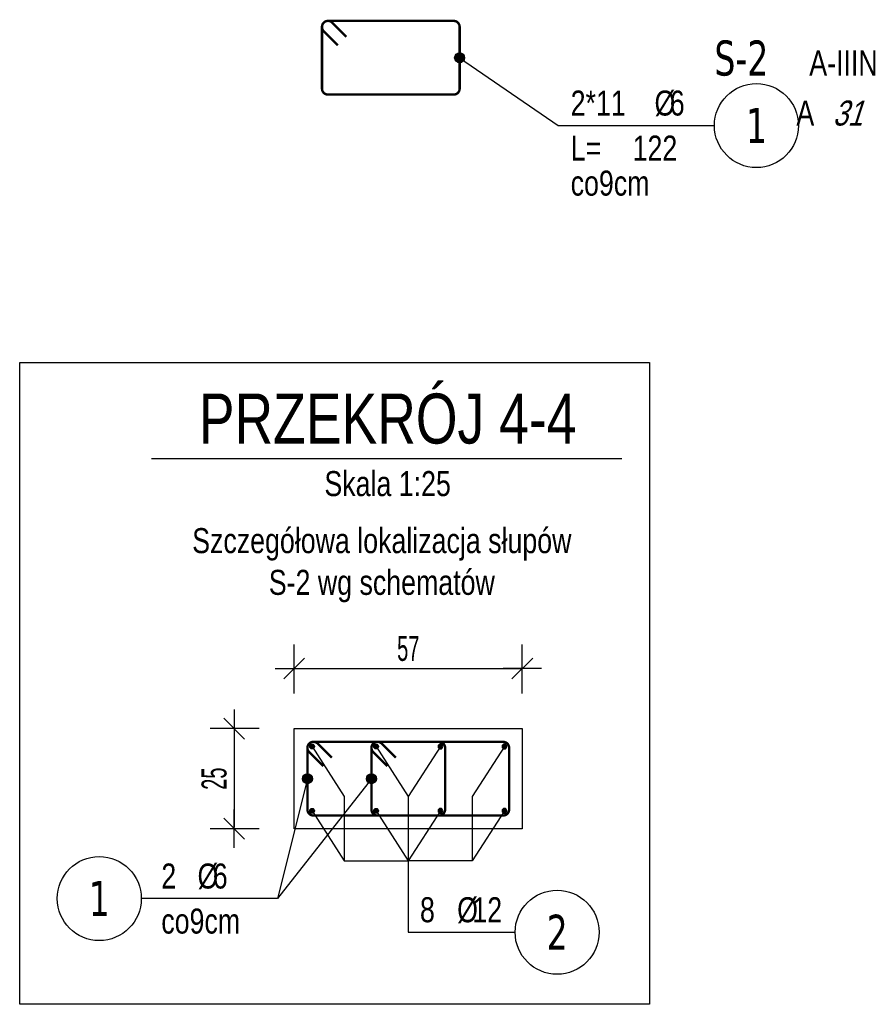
# Model space of a CAD drawing. Header units: millimetres. Extents: x 16025 to 17813, y -475 to 634.
# Tile 5 of 7: x 16579 to 16793, y -24 to 222. Entities that reach past the tile are written whole.
import ezdxf
from ezdxf.enums import TextEntityAlignment as Align

# ---------------------------------------------------------------- set-up
doc = ezdxf.new("R2010")
doc.units = ezdxf.units.MM
doc.header["$LTSCALE"] = 10
for name, color, linetype in [('BA_wis', 2, 'Continuous'), ('BA_wym', 1, 'Continuous'), ('BZ_odn', 1, 'Continuous'), ('BZ_opi1', 7, 'Continuous'), ('BZ_opi2', 4, 'Continuous'), ('BZ_opi4', 53, 'Continuous'), ('BZ_P_prz', 4, 'Continuous'), ('BZ_P_strz', 3, 'Continuous'), ('BZ_sym', 7, 'Continuous'), ('BZ_txg', 3, 'Continuous'), ('BZ_txs', 2, 'Continuous'), ('BZ_wym', 1, 'Continuous')]:
    doc.layers.add(name, color=color, linetype=linetype)
doc.layers.add('BZ_obw', color=230, linetype='Continuous', plot=False)
doc.layers.add('BZ_pom', color=6, linetype='Continuous', plot=False)
doc.styles.add('BIKTBG', font='tahoma.ttf', dxfattribs={"width": 0.85})
doc.styles.add('BIKTG', font='bikromsw.shx', dxfattribs={"width": 0.85})
doc.styles.add('BIKTS', font='bikromsw.shx', dxfattribs={"width": 0.8})
doc.styles.add('BIKWYM', font='bikromsw.shx', dxfattribs={"width": 0.6})
doc.dimstyles.new('BA_KP_25_cm', dxfattribs={"dimscale": 0.25, "dimtxt": 25, "dimasz": 1.666667, "dimexe": 24, "dimexo": 0, "dimgap": 0, "dimtad": 0, "dimdec": 1, "dimrnd": 0.5, "dimzin": 9, "dimdsep": 46, "dimtxsty": 'BIKWYM', "dimblk": 'WYM-KR', "dimblk1": 'WYM-KP', "dimblk2": 'WYM-KP', "dimsah": 1, "dimcen": 0, "dimdle": 20, "dimclrd": 256, "dimclre": 256, "dimclrt": 7, "dimadec": 0, "dimazin": 0, "dimtfac": 0.033333, "dimtdec": 1, "dimtmove": 0, "dimatfit": 3, "dimldrblk": 'WYM-KP', "dimfxl": 1, "dimtvp": 0.8, "dimtolj": 1, "dimarcsym": 0})
doc.dimstyles.new('BA_KR_25_cm', dxfattribs={"dimscale": 0.25, "dimtxt": 25, "dimasz": 1.666667, "dimexe": 24, "dimexo": 0, "dimgap": 0, "dimtad": 0, "dimdec": 1, "dimrnd": 0.5, "dimzin": 9, "dimdsep": 46, "dimtxsty": 'BIKWYM', "dimblk": 'WYM-KR', "dimcen": 0, "dimdle": 20, "dimclrd": 256, "dimclre": 256, "dimclrt": 2, "dimadec": 0, "dimazin": 0, "dimtfac": 0.033333, "dimtdec": 1, "dimtmove": 0, "dimatfit": 3, "dimldrblk": 'WYM-KR', "dimfxl": 25, "dimfxlon": 1, "dimtvp": 0.8, "dimtolj": 1, "dimarcsym": 0})
doc.dimstyles.new('BZ_KP_25', dxfattribs={"dimscale": 2.5, "dimtxt": 25, "dimasz": 1.666667, "dimexe": 24, "dimexo": 0, "dimgap": 0, "dimtad": 0, "dimdec": 1, "dimrnd": 0.5, "dimzin": 9, "dimdsep": 46, "dimtxsty": 'BIKWYM', "dimblk": 'WYM-KR', "dimblk1": 'WYM-KP', "dimblk2": 'WYM-KP', "dimsah": 1, "dimcen": 0, "dimdle": 20, "dimclrd": 256, "dimclre": 256, "dimclrt": 7, "dimadec": 0, "dimazin": 0, "dimtfac": 0.033333, "dimtdec": 1, "dimtmove": 0, "dimatfit": 3, "dimldrblk": 'WYM-KP', "dimfxl": 1, "dimtvp": 0.8, "dimtolj": 1, "dimarcsym": 0})

# ---------------------------------------------------------------- blocks, each defined once
blk = doc.blocks.new('eoprz')
blk = doc.blocks.new('WYM-KR')
at = {"color": 7, "linetype": 'ByBlock'}
blk.add_line((6.24, 6.24), (-6.24, -6.24), dxfattribs=at)
at = {"linetype": 'ByBlock'}
blk.add_line((11.52, 0), (-11.52, 0), dxfattribs=at)
blk = doc.blocks.new('*D48')
at = {"layer": 'BA_wym', "lineweight": -2}
for p, q in [((16647.56, 53.19), (16647.56, 65.44)), ((16704.56, 53.19), (16704.56, 65.44)), ((16647.97, 59.44), (16704.14, 59.44))]:
    blk.add_line(p, q, dxfattribs=at)
at = {"layer": 'Defpoints', "color": 0}
for p in [(16704.56, 59.44), (16647.56, 44.44), (16704.56, 44.44)]:
    blk.add_point(p, dxfattribs=at)
at = {"layer": 'BA_wym', "lineweight": -2, "xscale": 0.4166666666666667, "yscale": 0.4166666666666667, "zscale": 0.4166666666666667, "rotation": 180}
blk.add_blockref('WYM-KR', (16647.56, 59.44), dxfattribs=at)
at = {"layer": 'BA_wym', "lineweight": -2, "xscale": 0.4166666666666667, "yscale": 0.4166666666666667, "zscale": 0.4166666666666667}
blk.add_blockref('WYM-KR', (16704.56, 59.44), dxfattribs=at)
at = {"layer": 'BA_wym', "color": 2, "insert": (16676.06, 64.44), "char_height": 6.25, "attachment_point": 5, "style": 'BIKWYM'}
blk.add_mtext('\\A1;57', dxfattribs=at)
blk = doc.blocks.new('*D49')
at = {"layer": 'BA_wym', "lineweight": -2}
for p, q in [((16638.81, 44.44), (16626.56, 44.44)), ((16632.56, 44.03), (16632.56, 19.86)), ((16638.81, 19.44), (16626.56, 19.44))]:
    blk.add_line(p, q, dxfattribs=at)
at = {"layer": 'Defpoints', "color": 0}
for p in [(16647.56, 44.44), (16632.56, 19.44), (16647.56, 19.44)]:
    blk.add_point(p, dxfattribs=at)
at = {"layer": 'BA_wym', "lineweight": -2, "xscale": 0.4166666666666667, "yscale": 0.4166666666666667, "zscale": 0.4166666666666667}
for p, rotation in [((16632.56, 44.44), 90), ((16632.56, 19.44), 270)]:
    blk.add_blockref('WYM-KR', p, dxfattribs=dict(at, rotation=rotation))
at = {"layer": 'BA_wym', "color": 2, "insert": (16627.56, 31.94), "char_height": 6.25, "attachment_point": 5, "rotation": 90, "style": 'BIKWYM'}
blk.add_mtext('\\A1;25', dxfattribs=at)
blk = doc.blocks.new('PRET3')
blk.add_hatch(color=0).paths.add_polyline_path([(0.5, 0, 1), (-0.5, 0, 1)])
at = {"color": 0}
blk.add_circle((0, 0), 0.5, dxfattribs=at)
blk = doc.blocks.new('WYM-KP')
blk.add_hatch(color=256).paths.add_polyline_path([(3, 0, 1), (-3, 0, 1)])
blk.add_circle((0, 0), 3)
blk = doc.blocks.new('bik_BlkOpPretU', base_point=(1570.94, 615.52))
at = {"layer": 'BZ_opi2', "style": 'BIKTBG', "width": 0.8}
blk.add_attdef('NUMER', text='', height=8.75, dxfattribs=at).set_placement((1514.25, 615.52), align=Align.MIDDLE_CENTER)
at = {"layer": 'BZ_opi4', "style": 'BIKTS', "width": 0.8}
for tag, p in [('SZTUK', (1529.75, 618.02)), ('PRZEDR_FI', (1538.8, 618.02)), ('PRZEKROJ', (1542.61, 618.02)), ('PRZEDR_L', (1529.75, 606.77)), ('DLUGOSC', (1545.23, 606.77)), ('UWAGA', (1529.75, 598.02))]:
    blk.add_attdef(tag, p, '', height=6.25, dxfattribs=at)
at = {"layer": 'BZ_pom', "width": 0.8}
for tag, p, height, style in [('POZYCJA', (1524.75, 628.02), 8.75, 'BIKTBG'), ('GATUNEK', (1483.8, 628.02), 6.25, 'BIKTS'), ('METODA_L', (1489.99, 615.52), 6.25, 'BIKTS')]:
    blk.add_attdef(tag, p, '', height=height, dxfattribs=dict(at, style=style))
at = {"layer": 'BZ_wym', "width": 0.8}
for tag, p, height, style, flags in [('PRZEDR_NR', (1529.75, 588.65), 8.75, 'BIKTBG', 1), ('PRZEDR_SZT', (1529.75, 579.27), 6.25, 'BIKTS', 1), ('TYP_PRETA', (1529.75, 569.9), 6.25, 'BIKTS', 3), ('EURO_KOD', (1529.75, 560.52), 6.25, 'BIKTS', 3), ('EURO_KOD_SEGMENTY', (1544.75, 560.52), 6.25, 'BIKTS', 3), ('HAK_1', (1529.75, 551.15), 6.25, 'BIKTS', 3), ('HAK_2', (1529.75, 541.77), 6.25, 'BIKTS', 3), ('ID', (1529.75, 532.4), 6.25, 'BIKTS', 3), ('ID_C', (1529.75, 523.02), 6.25, 'BIKTS', 3), ('b_atr_0', (1529.75, 513.65), 6.25, 'BIKTS', 3)]:
    blk.add_attdef(tag, p, '', height=height, dxfattribs=dict(at, style=style, flags=flags))
blk = doc.blocks.new('bik_BlkOpPret', base_point=(608.5, -87.83))
at = {"layer": 'BZ_opi1', "style": 'BIKTS', "width": 0.8}
for tag, p in [('SZTUK', (567.31, -85.33)), ('PRZEDR_FI', (581.12, -85.33)), ('PRZEKROJ', (584.93, -85.33)), ('PRZEDR_L', (567.31, -96.58)), ('DLUGOSC', (582.78, -96.58)), ('UWAGA', (567.31, -105.33))]:
    blk.add_attdef(tag, p, '', height=6.25, dxfattribs=at)
at = {"layer": 'BZ_opi2', "style": 'BIKTBG', "width": 0.8}
blk.add_attdef('NUMER', text='', height=8.75, dxfattribs=at).set_placement((551.81, -87.83), align=Align.MIDDLE_CENTER)
at = {"layer": 'BZ_pom', "width": 0.8}
for tag, p, height, style in [('POZYCJA', (562.31, -75.33), 8.75, 'BIKTBG'), ('GATUNEK', (526.97, -75.33), 6.25, 'BIKTS'), ('METODA_L', (520.17, -87.83), 6.25, 'BIKTS'), ('EURO_KOD', (529.45, -87.83), 6.25, 'BIKTS')]:
    blk.add_attdef(tag, p, '', height=height, dxfattribs=dict(at, style=style))
at = {"layer": 'BZ_wym', "width": 0.8}
for tag, p, height, style, flags in [('PRZEDR_NR', (567.31, -114.71), 8.75, 'BIKTBG', 1), ('PRZEDR_SZT', (567.31, -124.08), 6.25, 'BIKTS', 1), ('TYP_PRETA', (567.31, -133.46), 6.25, 'BIKTS', 3), ('EURO_KOD_SEGMENTY', (580.88, -142.83), 6.25, 'BIKTS', 3), ('HAK_1', (567.31, -152.21), 6.25, 'BIKTS', 3), ('HAK_2', (567.31, -161.58), 6.25, 'BIKTS', 3), ('ID', (567.31, -170.96), 6.25, 'BIKTS', 3), ('ID_C', (567.31, -180.33), 6.25, 'BIKTS', 3), ('b_atr_0', (567.31, -189.71), 6.25, 'BIKTS', 3)]:
    blk.add_attdef(tag, p, '', height=height, dxfattribs=dict(at, style=style, flags=flags))

msp = doc.modelspace()

# ---------------------------------------------------------------- linework, layer by layer
at = {"layer": 'BA_wis'}
msp.add_lwpolyline([(16647.56, 44.44), (16704.56, 44.44), (16704.56, 19.44), (16647.56, 19.44), (16647.56, 44.44)], dxfattribs=at)
at = {"layer": 'BZ_obw'}
msp.add_lwpolyline([(16578.96, 135.87), (16736.33, 135.87), (16736.33, -24.42), (16578.96, -24.42)], close=True, dxfattribs=at)
at = {"layer": 'BZ_odn'}
msp.add_circle((16763.06, 195.07), 10.5, dxfattribs=at)
at = {"layer": 'BZ_odn', "color": 252}
for centre in [(16598.85, 2), (16713.26, -6.42)]:
    msp.add_circle(centre, 10.5, dxfattribs=at)
at = {"layer": 'BZ_P_strz', "const_width": 0.6}
for points in [[(16658.47, 215.12), (16654.93, 218.65, -0.668179), (16656, 221.21), (16687.4, 221.21, -0.414214), (16688.9, 219.71), (16688.9, 204.31, -0.414214), (16687.4, 202.81), (16656, 202.81, -0.414214), (16654.5, 204.31), (16654.5, 219.71, -0.668179), (16657.06, 220.77), (16660.59, 217.24)], [(16654.83, 35.05), (16651.3, 38.58, -0.668179), (16652.36, 41.14), (16683.76, 41.14, -0.414214), (16685.26, 39.64), (16685.26, 24.24, -0.414214), (16683.76, 22.74), (16652.36, 22.74, -0.414214), (16650.86, 24.24), (16650.86, 39.64, -0.668179), (16653.42, 40.7), (16656.95, 37.17)], [(16670.83, 35.05), (16667.3, 38.58, -0.668179), (16668.36, 41.14), (16699.76, 41.14, -0.414214), (16701.26, 39.64), (16701.26, 24.24, -0.414214), (16699.76, 22.74), (16668.36, 22.74, -0.414214), (16666.86, 24.24), (16666.86, 39.64, -0.668179), (16669.42, 40.7), (16672.95, 37.17)]]:
    msp.add_lwpolyline(points, format="xyb", dxfattribs=at)
at = {"layer": 'BZ_txg'}
msp.add_lwpolyline([(16611.88, 111.89), (16729.44, 111.89)], dxfattribs=at)

# ---------------------------------------------------------------- block references
ref = msp.add_blockref('bik_BlkOpPret', (16713.52, 195.07))
ref.add_attrib('NUMER', '1', dxfattribs={"layer": 'BZ_opi2', "height": 8.75, "style": 'BIKTBG', "width": 0.8}).set_placement((16763.06, 195.07), align=Align.MIDDLE_CENTER)
ref.add_attrib('POZYCJA', 'S-2', (16752.56, 207.57), dxfattribs={"layer": 'BZ_pom', "height": 8.75, "style": 'BIKTBG', "width": 0.8})
ref.add_attrib('SZTUK', '2*11', (16716.64, 197.57), dxfattribs={"layer": 'BZ_opi1', "height": 6.25, "style": 'BIKTS', "width": 0.8})
ref.add_attrib('GATUNEK', 'A-IIIN', (16776.26, 207.57), dxfattribs={"layer": 'BZ_pom', "height": 6.25, "style": 'BIKTS', "width": 0.8})
ref.add_attrib('PRZEKROJ', '6', (16741.4, 197.57), dxfattribs={"layer": 'BZ_opi1', "height": 6.25, "style": 'BIKTS', "width": 0.8})
ref.add_attrib('DLUGOSC', '122', (16732.12, 186.32), dxfattribs={"layer": 'BZ_opi1', "height": 6.25, "style": 'BIKTS', "width": 0.8})
ref.add_attrib('UWAGA', 'co9cm', (16716.64, 177.57), dxfattribs={"layer": 'BZ_opi1', "height": 6.25, "style": 'BIKTS', "width": 0.8})
ref.add_attrib('METODA_L', 'A', (16773.04, 195.07), dxfattribs={"layer": 'BZ_pom', "height": 6.25, "style": 'BIKTS', "width": 0.8})
ref.add_attrib('PRZEDR_FI', '%%c', (16737.59, 197.57), dxfattribs={"layer": 'BZ_opi1', "height": 6.25, "style": 'BIKTS', "width": 0.8})
ref.add_attrib('PRZEDR_L', 'L=', (16716.64, 186.32), dxfattribs={"layer": 'BZ_opi1', "height": 6.25, "style": 'BIKTS', "width": 0.8})
ref.add_attrib('EURO_KOD', '31', (16782.09, 195.07), dxfattribs={"layer": 'BZ_pom', "height": 6.25, "style": 'BIKTS', "oblique": 18, "width": 0.8})
ref = msp.add_blockref('bik_BlkOpPretU', (16643.4, 2))
ref.add_attrib('NUMER', '1', dxfattribs={"layer": 'BZ_opi2', "height": 8.75, "style": 'BIKTBG', "width": 0.8}).set_placement((16598.85, 2), align=Align.MIDDLE_CENTER)
ref.add_attrib('SZTUK', '2', (16614.35, 4.5), dxfattribs={"layer": 'BZ_opi4', "height": 6.25, "style": 'BIKTS', "width": 0.8})
ref.add_attrib('PRZEKROJ', '6', (16627.21, 4.5), dxfattribs={"layer": 'BZ_opi4', "height": 6.25, "style": 'BIKTS', "width": 0.8})
ref.add_attrib('UWAGA', 'co9cm', (16614.35, -6.75), dxfattribs={"layer": 'BZ_opi4', "height": 6.25, "style": 'BIKTS', "width": 0.8})
ref.add_attrib('PRZEDR_FI', '%%c', (16623.4, 4.5), dxfattribs={"layer": 'BZ_opi4', "height": 6.25, "style": 'BIKTS', "width": 0.8})
ref = msp.add_blockref('bik_BlkOpPretU', (16675.86, -6.42), dxfattribs=dict(xscale=0.1, yscale=0.1, zscale=0.1))
ref.add_attrib('NUMER', '2', dxfattribs={"layer": 'BZ_opi2', "height": 8.75, "style": 'BIKTBG', "width": 0.8}).set_placement((16713.26, -6.42), align=Align.MIDDLE_CENTER)
ref.add_attrib('SZTUK', '8', (16678.98, -3.92), dxfattribs={"layer": 'BZ_opi4', "height": 6.25, "style": 'BIKTS', "width": 0.8})
ref.add_attrib('PRZEKROJ', '12', (16692.08, -3.92), dxfattribs={"layer": 'BZ_opi4', "height": 6.25, "style": 'BIKTS', "width": 0.8})
ref.add_attrib('PRZEDR_FI', '%%c', (16688.27, -3.92), dxfattribs={"layer": 'BZ_opi4', "height": 6.25, "style": 'BIKTS', "width": 0.8})
at = {"layer": 'BZ_P_prz', "yscale": 1.2, "zscale": 1.2}
for p, xscale, rotation in [((16652.02, 39.98), 1.2, 270), ((16668.02, 39.98), 1.2, 270), ((16684.09, 39.98), -1.2, 89.99999999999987), ((16700.09, 39.98), -1.2, 89.99999999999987), ((16652.02, 23.91), 1.2, 270), ((16668.02, 23.91), 1.2, 270), ((16684.09, 23.91), -1.2, 89.99999999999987), ((16700.09, 23.91), -1.2, 89.99999999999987)]:
    msp.add_blockref('PRET3', p, dxfattribs=dict(at, xscale=xscale, rotation=rotation))
at = {"layer": 'BZ_sym'}
ref = msp.add_blockref('eoprz', (16670.9, 111.89), dxfattribs=dict(at, xscale=0.05, yscale=0.05, zscale=0.05))
ref.add_attrib('Nazwa', 'PRZEKRÓJ 4-4', dxfattribs={"layer": 'BZ_txg', "height": 12.5, "style": 'BIKTG', "width": 0.8}).set_placement((16670.9, 121.89), align=Align.MIDDLE_CENTER)
ref.add_attrib('Skala', 'Skala 1:25', dxfattribs={"layer": 'BZ_txs', "height": 6.25, "style": 'BIKTS', "width": 0.8}).set_placement((16670.9, 105.64), align=Align.MIDDLE_CENTER)

# ---------------------------------------------------------------- texts
at = {"layer": 'BZ_txs', "insert": (16546.52, 94.52), "char_height": 6.25, "width": 245.8549, "attachment_point": 1, "style": 'BIKTS'}
msp.add_mtext('\\pxqc;{\\Fbikromsw.shx|c1;Szczegółowa lokalizacja słupów\\PS-2 wg schematów}', dxfattribs=at)

# ---------------------------------------------------------------- dimensions: what is measured, and where the dimension line sits
at = {"layer": 'BA_wym'}
dim = msp.add_linear_dim(base=(16704.56, 59.44), p1=(16647.56, 44.44), p2=(16704.56, 44.44), dimstyle='BA_KR_25_cm', override={"dimdec": 0, "dimrnd": 1, "dimtxsty": 'BIKWYM', "dimatfit": 1}, dxfattribs=at)
dim.commit()
dim.dimension.update_dxf_attribs({"geometry": '*D48', "text_midpoint": (16676.06, 64.44)})
dim = msp.add_linear_dim(base=(16632.56, 19.44), p1=(16647.56, 44.44), p2=(16647.56, 19.44), angle=270, dimstyle='BA_KR_25_cm', override={"dimdec": 0, "dimrnd": 1, "dimtxsty": 'BIKWYM', "dimatfit": 1}, dxfattribs=at)
dim.commit()
dim.dimension.update_dxf_attribs({"geometry": '*D49', "text_midpoint": (16627.56, 31.94)})

# ---------------------------------------------------------------- leaders
at = {"layer": 'BZ_odn'}
msp.add_leader([(16688.9, 212.01), (16713.52, 195.07), (16752.56, 195.07)], dimstyle='BA_KP_25_cm', dxfattribs=at)
at = {"layer": 'BZ_odn', "color": 252, "has_arrowhead": 0}
for points in [[(16652.02, 39.98), (16660.06, 27.52), (16660.06, 11.44)], [(16668.02, 39.98), (16676.06, 27.52), (16676.06, -6.42)], [(16684.09, 39.98), (16676.06, 27.52), (16676.06, -6.42)], [(16700.09, 39.98), (16692.06, 27.52), (16692.06, 11.44)], [(16676.06, 27.52), (16676.06, -6.42), (16702.76, -6.42)], [(16652.02, 23.91), (16660.06, 11.44), (16676.06, 11.44)], [(16668.02, 23.91), (16676.06, 11.44), (16676.06, -6.42)], [(16684.09, 23.91), (16676.06, 11.44), (16676.06, -6.42)], [(16700.09, 23.91), (16692.06, 11.44), (16676.06, 11.44)]]:
    msp.add_leader(points, dimstyle='BZ_KP_25', override={"dimclrd": 252}, dxfattribs=at)
at = {"layer": 'BZ_odn', "color": 252}
for points in [[(16650.86, 31.94), (16643.4, 2), (16609.35, 2)], [(16666.86, 31.94), (16643.4, 2), (16609.35, 2)]]:
    msp.add_leader(points, dimstyle='BA_KP_25_cm', override={"dimclrd": 252}, dxfattribs=at)

doc.saveas('drawing.dxf')
